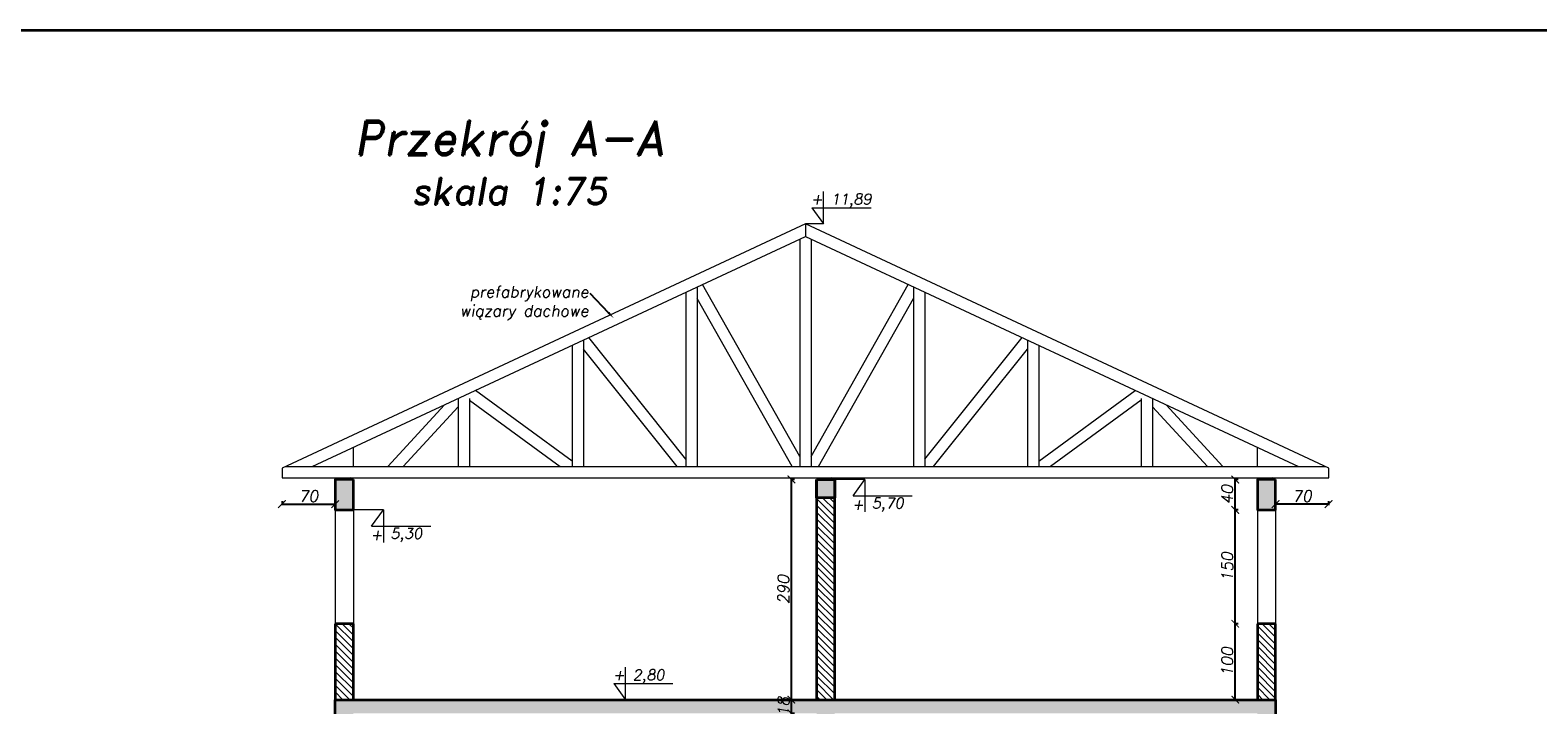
# Model space of a CAD drawing. Header units: millimetres. Extents: x 295948 to 312016, y 6878 to 18016.
# Tile 13 of 252: x 298502 to 300488, y 8180 to 9068. Entities that reach past the tile are written whole.
import ezdxf
from ezdxf import colors
from ezdxf.entities.mleader import LeaderData, LeaderLine
from ezdxf.math import Vec2, Vec3

# ---------------------------------------------------------------- set-up
doc = ezdxf.new("R2010")
doc.units = ezdxf.units.MM
for name, color, linetype, lineweight in [('konstrukcja', 3, 'Continuous', 35), ('konstrukcja wymiary', 1, 'Continuous', 13), ('kreskowanie', 253, 'Continuous', 0), ('linie widok', 2, 'Continuous', 18), ('opisy', 2, 'Continuous', 18)]:
    doc.layers.add(name, color=color, linetype=linetype, lineweight=lineweight)
doc.styles.add('KONSTRUKCJA', font='romand.shx', dxfattribs={"oblique": 10})
doc.styles.get("Standard").update_dxf_attribs({"font": 'romand.shx', "oblique": 10})
doc.dimstyles.new('175', dxfattribs={"dimtxt": 15, "dimasz": 10, "dimexe": 1.25, "dimexo": 0.625, "dimgap": 3, "dimtad": 1, "dimdec": 0, "dimrnd": 0.5, "dimtxsty": 'KONSTRUKCJA', "dimblk": 'ARCHTICK', "dimcen": 2.5, "dimadec": 0, "dimazin": 0, "dimtfac": 1, "dimtdec": 0, "dimtix": 1, "dimtmove": 0, "dimatfit": 3, "dimfxl": 4, "dimfxlon": 1, "dimarcsym": 0})

# ---------------------------------------------------------------- blocks, each defined once
blk = doc.blocks.new('_ArchTick')
at = {"color": 0, "linetype": 'ByBlock', "lineweight": 13, "const_width": 0.15}
blk.add_lwpolyline([(-0.5, -0.5), (0.5, 0.5)], dxfattribs=at)
blk = doc.blocks.new('*D2820')
at = {"layer": 'Defpoints', "color": 0, "transparency": 16777216}
for p in [(299504.8, 8186.4), (299537.9, 8186.4), (299537.9, 8168.4)]:
    blk.add_point(p, dxfattribs=at)
at = {"layer": 'konstrukcja wymiary', "color": 0, "lineweight": -2, "transparency": 16777216}
for p, q in [((299508.8, 8186.4), (299503.6, 8186.4)), ((299504.8, 8186.4), (299504.8, 8196.4)), ((299504.8, 8168.4), (299504.8, 8186.4)), ((299508.8, 8168.4), (299503.6, 8168.4)), ((299504.8, 8168.4), (299504.8, 8158.4))]:
    blk.add_line(p, q, dxfattribs=at)
at = {"layer": 'konstrukcja wymiary', "color": 0, "lineweight": -2, "transparency": 16777216, "xscale": 10, "yscale": 10, "zscale": 10}
for p, rotation in [((299504.8, 8186.4), 270), ((299504.8, 8168.4), 90)]:
    blk.add_blockref('_ArchTick', p, dxfattribs=dict(at, rotation=rotation))
at = {"layer": 'konstrukcja wymiary', "color": 0, "transparency": 16777216, "insert": (299494.3, 8177.4), "char_height": 15, "attachment_point": 5, "rotation": 90, "style": 'KONSTRUKCJA'}
blk.add_mtext('18', dxfattribs=at)
blk = doc.blocks.new('*D2821')
at = {"layer": 'Defpoints', "color": 0, "transparency": 16777216}
for p in [(299504.8, 8476.4), (299537.9, 8476.4), (299537.9, 8186.4)]:
    blk.add_point(p, dxfattribs=at)
at = {"layer": 'konstrukcja wymiary', "color": 0, "lineweight": -2, "transparency": 16777216}
for p, q in [((299508.8, 8476.4), (299503.6, 8476.4)), ((299504.8, 8186.4), (299504.8, 8476.4)), ((299508.8, 8186.4), (299503.6, 8186.4))]:
    blk.add_line(p, q, dxfattribs=at)
at = {"layer": 'konstrukcja wymiary', "color": 0, "lineweight": -2, "transparency": 16777216, "xscale": 10, "yscale": 10, "zscale": 10}
for p, rotation in [((299504.8, 8476.4), 90), ((299504.8, 8186.4), 270)]:
    blk.add_blockref('_ArchTick', p, dxfattribs=dict(at, rotation=rotation))
at = {"layer": 'konstrukcja wymiary', "color": 0, "transparency": 16777216, "insert": (299494.3, 8331.4), "char_height": 15, "attachment_point": 5, "rotation": 90, "style": 'KONSTRUKCJA'}
blk.add_mtext('290', dxfattribs=at)
blk = doc.blocks.new('*D2829')
at = {"layer": 'Defpoints', "color": 0, "transparency": 16777216}
for p in [(298833.6, 8484.9), (298903.6, 8444), (298903.6, 8436.4)]:
    blk.add_point(p, dxfattribs=at)
at = {"layer": 'konstrukcja wymiary', "color": 0, "lineweight": -2, "transparency": 16777216}
for p, q in [((298833.6, 8448), (298833.6, 8442.7)), ((298833.6, 8444), (298903.6, 8444)), ((298903.6, 8440), (298903.6, 8445.2))]:
    blk.add_line(p, q, dxfattribs=at)
at = {"layer": 'konstrukcja wymiary', "color": 0, "lineweight": -2, "transparency": 16777216, "xscale": 10, "yscale": 10, "zscale": 10, "rotation": 180}
blk.add_blockref('_ArchTick', (298833.6, 8444), dxfattribs=at)
at = {"layer": 'konstrukcja wymiary', "color": 0, "lineweight": -2, "transparency": 16777216, "xscale": 10, "yscale": 10, "zscale": 10}
blk.add_blockref('_ArchTick', (298903.6, 8444), dxfattribs=at)
at = {"layer": 'konstrukcja wymiary', "color": 0, "transparency": 16777216, "insert": (298868.6, 8454.5), "char_height": 15, "attachment_point": 5, "style": 'KONSTRUKCJA'}
blk.add_mtext('70', dxfattribs=at)
blk = doc.blocks.new('*D2830')
at = {"layer": 'Defpoints', "color": 0, "transparency": 16777216}
for p in [(300212.8, 8484.9), (300142.8, 8444), (300142.8, 8436.4)]:
    blk.add_point(p, dxfattribs=at)
at = {"layer": 'konstrukcja wymiary', "color": 0, "lineweight": -2, "transparency": 16777216}
for p, q in [((300142.8, 8440), (300142.8, 8445.2)), ((300212.8, 8444), (300142.8, 8444)), ((300212.8, 8448), (300212.8, 8442.7))]:
    blk.add_line(p, q, dxfattribs=at)
at = {"layer": 'konstrukcja wymiary', "color": 0, "lineweight": -2, "transparency": 16777216, "xscale": 10, "yscale": 10, "zscale": 10, "rotation": 180}
blk.add_blockref('_ArchTick', (300142.8, 8444), dxfattribs=at)
at = {"layer": 'konstrukcja wymiary', "color": 0, "lineweight": -2, "transparency": 16777216, "xscale": 10, "yscale": 10, "zscale": 10}
blk.add_blockref('_ArchTick', (300212.8, 8444), dxfattribs=at)
at = {"layer": 'konstrukcja wymiary', "color": 0, "transparency": 16777216, "insert": (300177.8, 8454.5), "char_height": 15, "attachment_point": 5, "style": 'KONSTRUKCJA'}
blk.add_mtext('70', dxfattribs=at)
blk = doc.blocks.new('*D2834')
at = {"layer": 'Defpoints', "color": 0, "transparency": 16777216}
for p in [(300089.7, 8286.4), (300118.8, 8286.4), (300118.8, 8186.4)]:
    blk.add_point(p, dxfattribs=at)
at = {"layer": 'konstrukcja wymiary', "color": 0, "lineweight": -2, "transparency": 16777216}
for p, q in [((300093.7, 8286.4), (300088.4, 8286.4)), ((300089.7, 8186.4), (300089.7, 8286.4)), ((300093.7, 8186.4), (300088.4, 8186.4))]:
    blk.add_line(p, q, dxfattribs=at)
at = {"layer": 'konstrukcja wymiary', "color": 0, "lineweight": -2, "transparency": 16777216, "xscale": 10, "yscale": 10, "zscale": 10}
for p, rotation in [((300089.7, 8286.4), 90), ((300089.7, 8186.4), 270)]:
    blk.add_blockref('_ArchTick', p, dxfattribs=dict(at, rotation=rotation))
at = {"layer": 'konstrukcja wymiary', "color": 0, "transparency": 16777216, "insert": (300079.2, 8236.4), "char_height": 15, "attachment_point": 5, "rotation": 90, "style": 'KONSTRUKCJA'}
blk.add_mtext('100', dxfattribs=at)
blk = doc.blocks.new('*D2835')
at = {"layer": 'Defpoints', "color": 0, "transparency": 16777216}
for p in [(300089.7, 8436.4), (300118.8, 8436.4), (300118.8, 8286.4)]:
    blk.add_point(p, dxfattribs=at)
at = {"layer": 'konstrukcja wymiary', "color": 0, "lineweight": -2, "transparency": 16777216}
for p, q in [((300093.7, 8436.4), (300088.4, 8436.4)), ((300089.7, 8286.4), (300089.7, 8436.4)), ((300093.7, 8286.4), (300088.4, 8286.4))]:
    blk.add_line(p, q, dxfattribs=at)
at = {"layer": 'konstrukcja wymiary', "color": 0, "lineweight": -2, "transparency": 16777216, "xscale": 10, "yscale": 10, "zscale": 10}
for p, rotation in [((300089.7, 8436.4), 90), ((300089.7, 8286.4), 270)]:
    blk.add_blockref('_ArchTick', p, dxfattribs=dict(at, rotation=rotation))
at = {"layer": 'konstrukcja wymiary', "color": 0, "transparency": 16777216, "insert": (300079.2, 8361.4), "char_height": 15, "attachment_point": 5, "rotation": 90, "style": 'KONSTRUKCJA'}
blk.add_mtext('150', dxfattribs=at)
blk = doc.blocks.new('*D2836')
at = {"layer": 'Defpoints', "color": 0, "transparency": 16777216}
for p in [(300089.7, 8476.4), (300118.8, 8476.4), (300118.8, 8436.4)]:
    blk.add_point(p, dxfattribs=at)
at = {"layer": 'konstrukcja wymiary', "color": 0, "lineweight": -2, "transparency": 16777216}
for p, q in [((300093.7, 8476.4), (300088.4, 8476.4)), ((300089.7, 8436.4), (300089.7, 8476.4)), ((300093.7, 8436.4), (300088.4, 8436.4))]:
    blk.add_line(p, q, dxfattribs=at)
at = {"layer": 'konstrukcja wymiary', "color": 0, "lineweight": -2, "transparency": 16777216, "xscale": 10, "yscale": 10, "zscale": 10}
for p, rotation in [((300089.7, 8476.4), 90), ((300089.7, 8436.4), 270)]:
    blk.add_blockref('_ArchTick', p, dxfattribs=dict(at, rotation=rotation))
at = {"layer": 'konstrukcja wymiary', "color": 0, "transparency": 16777216, "insert": (300079.2, 8456.4), "char_height": 15, "attachment_point": 5, "rotation": 90, "style": 'KONSTRUKCJA'}
blk.add_mtext('40', dxfattribs=at)

msp = doc.modelspace()

# ---------------------------------------------------------------- hatches: boundary and pattern name
at = {"layer": 'kreskowanie'}
h = msp.add_hatch(dxfattribs=at)
h.set_pattern_fill('ANSI33', color=256, scale=2, style=0)
h.set_pattern_definition([(45, (64.532, 108.596), (-8.9802561, 8.9802561), []), (45, (73.513, 108.596), (-8.9802561, 8.9802561), [6.35, -3.175])])
h.paths.add_polyline_path([(298927.634, 8476.404), (298903.634, 8476.404), (298903.634, 8436.404), (298927.634, 8436.404)])
h.paths.add_polyline_path([(299561.934, 8476.404), (299537.934, 8476.404), (299537.934, 8452.404), (299561.934, 8452.404)])
h.paths.add_polyline_path([(300142.834, 8476.404), (300118.834, 8476.404), (300118.834, 8436.404), (300142.834, 8436.404)])
h.paths.add_polyline_path([(300142.834, 8186.404), (298903.634, 8186.404), (298903.634, 8141.404), (298927.634, 8141.404), (298927.634, 8168.404), (299537.934, 8168.404), (299537.934, 8162.404), (299561.934, 8162.404), (299561.934, 8168.404), (300118.834, 8168.404), (300118.834, 8141.404), (300142.834, 8141.404)])
h.paths.add_polyline_path([(300142.834, 7883.404), (300118.834, 7883.404), (300118.834, 7624.404), (300142.834, 7624.404)])
h.paths.add_polyline_path([(299561.934, 7883.404), (298903.634, 7883.404), (298903.634, 7624.404), (298927.634, 7624.404), (298927.634, 7865.404), (299537.934, 7865.404), (299537.934, 7624.404), (299561.934, 7624.404)])
h.paths.add_polyline_path([(300157.834, 7624.404), (298888.634, 7624.404), (298888.634, 7589.404), (300157.834, 7589.404)])
h = msp.add_hatch(dxfattribs=at)
h.set_pattern_fill('ANSI31', color=256, scale=2, angle=90, style=0)
h.set_pattern_definition([(135, (64.5324, 108.5964), (-4.49012806, -4.49012806), [])])
h.paths.add_polyline_path([(300118.834, 7883.404), (300142.834, 7883.404), (300142.834, 7991.404), (300118.834, 7991.404)])
h.paths.add_polyline_path([(300142.834, 8286.404), (300118.834, 8286.404), (300118.834, 8186.404), (300142.834, 8186.404)])
h.paths.add_polyline_path([(299537.934, 8186.404), (299561.934, 8186.404), (299561.934, 8452.404), (299537.934, 8452.404)])
h.paths.add_polyline_path([(299537.934, 7883.404), (299561.934, 7883.404), (299561.934, 8162.404), (299537.934, 8162.404)])
h.paths.add_polyline_path([(298927.634, 7991.404), (298903.634, 7991.404), (298903.634, 7883.404), (298927.634, 7883.404)])
h.paths.add_polyline_path([(298903.634, 8186.404), (298927.634, 8186.404), (298927.634, 8286.404), (298903.634, 8286.404)])

# ---------------------------------------------------------------- linework, layer by layer
at = {"layer": 'konstrukcja'}
for p, q in [((299561.934, 8476.404), (299537.934, 8476.404)), ((299537.934, 8476.404), (299537.934, 8186.404)), ((299561.934, 8186.404), (299561.934, 8476.404)), ((298927.634, 8286.404), (298903.634, 8286.404)), ((298903.634, 8286.404), (298903.634, 8186.404)), ((298927.634, 8186.404), (298927.634, 8286.404)), ((300142.834, 8286.404), (300118.834, 8286.404)), ((300118.834, 8286.404), (300118.834, 8186.404)), ((300142.834, 8186.404), (300142.834, 8286.404)), ((298903.634, 8186.404), (300142.834, 8186.404)), ((298903.634, 8141.404), (298903.634, 8186.404)), ((300142.834, 8186.404), (300142.834, 8141.404))]:
    msp.add_line(p, q, dxfattribs=at)
for points in [[(295985.908, 9068.187), (300635.908, 9068.187), (300635.908, 6915.687), (295985.908, 6915.687)], [(298927.634, 8476.404), (298903.634, 8476.404), (298903.634, 8436.404), (298927.634, 8436.404)], [(299537.934, 8476.404), (299561.934, 8476.404), (299561.934, 8452.404), (299537.934, 8452.404)], [(300142.834, 8476.404), (300118.834, 8476.404), (300118.834, 8436.404), (300142.834, 8436.404)]]:
    msp.add_lwpolyline(points, close=True, dxfattribs=at)
at = {"layer": 'konstrukcja wymiary'}
for p, q in [((299547.323, 8812.969), (299547.323, 8855.758)), ((299531.869, 8834.364), (299609.739, 8834.364)), ((299531.869, 8834.364), (299547.323, 8812.969)), ((299547.323, 8812.969), (299523.234, 8812.969)), ((299601.476, 8476.404), (299561.934, 8476.404)), ((299586.022, 8455.01), (299601.476, 8476.404)), ((299601.476, 8476.404), (299601.476, 8433.615)), ((299586.022, 8455.01), (299663.893, 8455.01)), ((298967.176, 8436.404), (298927.634, 8436.404)), ((298951.722, 8415.01), (298967.176, 8436.404)), ((298967.176, 8436.404), (298967.176, 8393.615)), ((298951.722, 8415.01), (299029.593, 8415.01)), ((299286.344, 8186.404), (299286.344, 8229.192)), ((299270.89, 8207.798), (299348.76, 8207.798)), ((299270.89, 8207.798), (299286.344, 8186.404))]:
    msp.add_line(p, q, dxfattribs=at)
at = {"layer": 'linie widok'}
for p, q in [((299523.234, 8812.969), (298833.634, 8491.404)), ((300212.834, 8491.404), (299523.234, 8812.969)), ((299523.234, 8812.969), (299523.234, 8796.419)), ((298873.417, 8493.404), (299523.234, 8796.419)), ((299515.734, 8792.921), (299515.734, 8493.404)), ((299523.234, 8796.419), (300173.052, 8493.404)), ((299530.734, 8792.921), (299530.734, 8493.404)), ((299365.734, 8722.975), (299365.734, 8493.404)), ((299380.734, 8729.97), (299380.734, 8493.404)), ((299515.734, 8506.632), (299387.552, 8733.149)), ((299530.734, 8506.632), (299658.916, 8733.149)), ((299665.734, 8729.97), (299665.734, 8493.404)), ((299680.734, 8722.975), (299680.734, 8493.404)), ((299505.985, 8493.404), (299380.734, 8714.741)), ((299540.483, 8493.404), (299665.734, 8714.741)), ((299365.734, 8503.404), (299237.73, 8663.286)), ((299680.734, 8503.404), (299808.738, 8663.286)), ((299215.734, 8653.029), (299215.734, 8493.404)), ((299230.734, 8660.024), (299230.734, 8493.404)), ((299354.525, 8493.404), (299230.734, 8648.024)), ((299691.943, 8493.404), (299815.734, 8648.024)), ((299815.734, 8660.024), (299815.734, 8493.404)), ((299830.734, 8653.029), (299830.734, 8493.404)), ((299065.734, 8583.083), (299065.734, 8493.404)), ((299080.734, 8583.083), (299080.734, 8493.404)), ((299215.734, 8500.694), (299088.494, 8593.696)), ((299830.734, 8500.694), (299957.975, 8593.696)), ((299965.734, 8583.083), (299965.734, 8493.404)), ((299980.734, 8583.083), (299980.734, 8493.404)), ((299047.86, 8574.748), (298972.935, 8493.404)), ((298993.328, 8493.404), (299065.734, 8572.013)), ((299080.734, 8580.788), (299200.288, 8493.404)), ((299965.734, 8580.788), (299846.18, 8493.404)), ((300053.14, 8493.404), (299980.734, 8572.013)), ((299998.608, 8574.748), (300073.533, 8493.404)), ((298927.634, 8493.404), (298927.634, 8518.686)), ((300118.834, 8493.404), (300118.834, 8518.686)), ((298833.634, 8491.404), (298833.634, 8478.404)), ((298837.924, 8493.404), (300208.545, 8493.404)), ((300212.834, 8478.404), (300212.834, 8491.404)), ((298833.634, 8478.404), (300212.834, 8478.404)), ((298907.634, 8478.404), (298923.634, 8476.404)), ((298923.634, 8478.404), (298907.634, 8476.404)), ((299541.934, 8478.404), (299557.934, 8476.404)), ((299557.934, 8478.404), (299541.934, 8476.404)), ((300122.834, 8478.404), (300138.834, 8476.404)), ((300138.834, 8478.404), (300122.834, 8476.404)), ((298903.634, 8436.404), (298903.634, 8286.404)), ((298927.634, 8436.404), (298927.634, 8286.404)), ((300118.834, 8436.404), (300118.834, 8286.404)), ((300142.834, 8436.404), (300142.834, 8286.404))]:
    msp.add_line(p, q, dxfattribs=at)
for points in [[(298907.634, 8478.404), (298923.634, 8478.404), (298923.634, 8476.404), (298907.634, 8476.404)], [(299541.934, 8478.404), (299557.934, 8478.404), (299557.934, 8476.404), (299541.934, 8476.404)], [(300122.834, 8478.404), (300138.834, 8478.404), (300138.834, 8476.404), (300122.834, 8476.404)]]:
    msp.add_lwpolyline(points, close=True, dxfattribs=at)

# ---------------------------------------------------------------- texts
at = {"layer": 'opisy', "insert": (299132.983, 8893.678), "char_height": 45, "width": 1829.46597, "attachment_point": 5}
msp.add_mtext('Przekrój A-A\\P{\\H0.77778x;skala 1:75}', dxfattribs=at)
at = {"layer": 'opisy', "width": 273.28647, "style": 'KONSTRUKCJA'}
for s, insert, char_height, attachment_point in [('+', (299530.611, 8852.712), 13.944, 1), ('11,89', (299556.777, 8852.712), 13.9436, 1), ('+', (299584.764, 8436.662), 13.944, 7), ('5,70', (299610.93, 8434.118), 13.9436, 7), ('+', (298950.464, 8396.662), 13.944, 7), ('5,30', (298976.63, 8394.118), 13.9436, 7), ('2,80', (299295.798, 8226.146), 13.9436, 1), ('+', (299269.632, 8226.146), 13.944, 1)]:
    msp.add_mtext(s, dxfattribs=dict(at, insert=insert, char_height=char_height, attachment_point=attachment_point))

# ---------------------------------------------------------------- dimensions: what is measured, and where the dimension line sits
at = {"layer": 'konstrukcja wymiary'}
dim = msp.add_linear_dim(base=(298903.634, 8443.969), p1=(298833.634, 8484.904), p2=(298903.634, 8436.404), dimstyle='175', dxfattribs=at)
dim.commit()
dim.dimension.update_dxf_attribs({"geometry": '*D2829', "text_midpoint": (298868.634, 8454.469)})
dim = msp.add_linear_dim(base=(300142.834, 8443.969), p1=(300212.834, 8484.904), p2=(300142.834, 8436.404), angle=180, dimstyle='175', dxfattribs=at)
dim.commit()
dim.dimension.update_dxf_attribs({"geometry": '*D2830', "text_midpoint": (300177.834, 8454.469)})
for base, p1, p2, picture, middle in [((299504.829, 8476.404), (299537.934, 8186.404), (299537.934, 8476.404), '*D2821', (299494.329, 8331.404)), ((300089.677, 8476.404), (300118.834, 8436.404), (300118.834, 8476.404), '*D2836', (300079.177, 8456.404)), ((300089.677, 8436.404), (300118.834, 8286.404), (300118.834, 8436.404), '*D2835', (300079.177, 8361.404)), ((300089.677, 8286.404), (300118.834, 8186.404), (300118.834, 8286.404), '*D2834', (300079.177, 8236.404)), ((299504.829, 8186.404), (299537.934, 8168.404), (299537.934, 8186.404), '*D2820', (299494.329, 8177.404))]:
    dim = msp.add_linear_dim(base=base, p1=p1, p2=p2, angle=90, dimstyle='175', override={"dimtmove": 1}, dxfattribs=at)
    dim.commit()
    dim.dimension.update_dxf_attribs({"geometry": picture, "text_midpoint": middle})

# ---------------------------------------------------------------- leaders
at = {"layer": 'opisy'}
ml = msp.add_multileader_mtext('Standard', dxfattribs=at)
ml.set_content('prefabrykowane\\Pwiązary dachowe', color=256, style='KONSTRUKCJA')
ml.set_leader_properties()
ml.build(insert=Vec2(0, 0))
ml.multileader.update_dxf_attribs({"dogleg_length": 0.36, "arrow_head_size": 10})
ctx = ml.context
ctx.base_point, ctx.char_height, ctx.arrow_head_size, ctx.landing_gap_size, ctx.plane_origin = Vec3(299039.589, 8721.203), 15, 10, 1.98, Vec3(299187.85, 8709.806)
ctx.text_align_type = 2
notes = []
notes.append((ctx, [(0, (1, 1, 0), (299239.833, 8721.203), (-1, 0), 0.36, [(0, [(299270.734, 8688.887)], 0, [])])]))
ctx.mtext.insert, ctx.mtext.alignment, ctx.mtext.flow_direction = Vec3(299237.493, 8731.203), 3, 5
for ctx, leaders in notes:
    for number, flags, end, landing, length, lines in leaders:
        leader = LeaderData()
        leader.index, (leader.has_last_leader_line, leader.has_dogleg_vector, leader.attachment_direction) = number, flags
        leader.last_leader_point, leader.dogleg_vector, leader.dogleg_length = Vec3(end), Vec3(landing), length
        for number, points, colour, breaks in lines:
            line = LeaderLine()
            line.index, line.vertices, line.color, line.breaks = number, Vec3.list(points), colors.encode_raw_color(colour), breaks
            leader.lines.append(line)
        ctx.leaders.append(leader)

doc.saveas('drawing.dxf')
